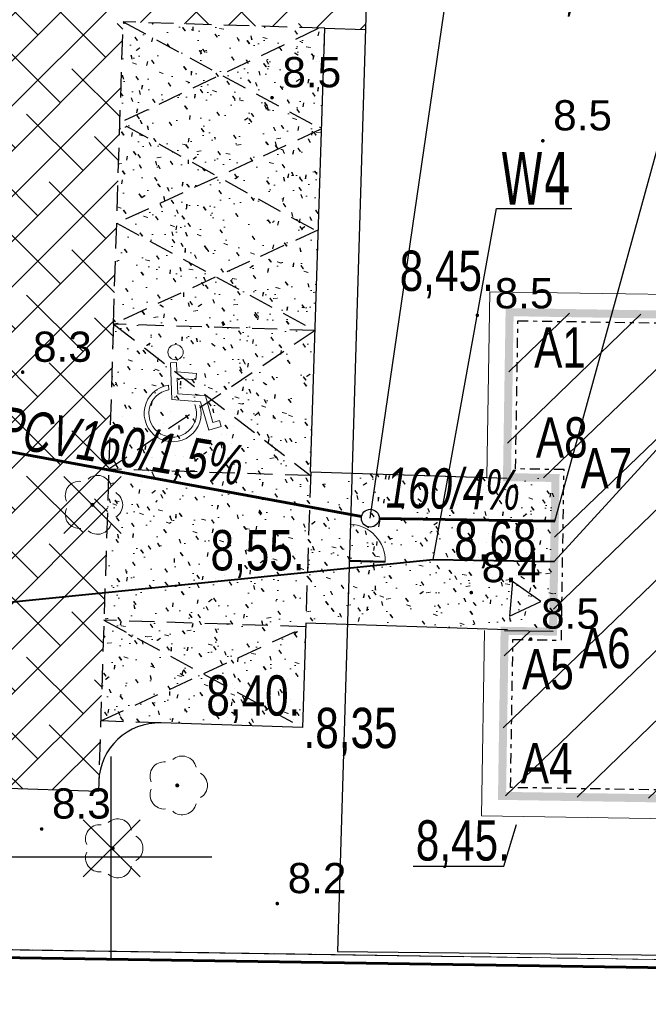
# Model space of a CAD drawing. Extents: x 5477991 to 5478204, y 5952118 to 5952269.
# Tile 6 of 9: x 5478148 to 5478163, y 5952196 to 5952221. Entities that reach past the tile are written whole.
import ezdxf

# ---------------------------------------------------------------- set-up
doc = ezdxf.new("R2010")
doc.units = 0
doc.header["$LTSCALE"] = 0.5
for name, pattern in [('DASHDOT', [1, 0.5, -0.25, 0, -0.25]), ('EGKK', [4, 3, -1]), ('EGUG', [2, 1, -1]), ('HIDDEN', [0.375, 0.25, -0.125])]:
    doc.linetypes.add(name, pattern=pattern)
doc.layers.get('0').update_dxf_attribs({"color": 251})
for name, color, linetype, lineweight in [('--- 01 WODA', 150, 'Continuous', 50), ('--- 01 WODA OZNACZENIA', 160, 'Continuous', 25), ('--- 02 KS', 32, 'Continuous', 60), ('--- 02 KS OPIS', 14, 'Continuous', 25), ('--- 02 KS OZNACZENIA', 34, 'Continuous', 25), ('--- 02 KS STUDNIA', 14, 'Continuous', 30), ('--budynek', 7, 'Continuous', 20), ('--drzewa do usunięcia', 7, 'Continuous', 30), ('--GRANICA DZIAŁKI', 2, 'Continuous', 40), ('--naw.utw.proj', 251, 'Continuous', 0), ('--tabelka rysunku', 7, 'Continuous', 0), ('--zagos.terenu', 7, 'Continuous', 30), ('--zagosp', 7, 'Continuous', 0), ('EGDE', 7, 'Continuous', 20), ('EGKK', 251, 'Continuous', 20), ('EGUG', 251, 'Continuous', 20), ('OTRN', 251, 'Continuous', 20), ('OTRN_O', 251, 'Continuous', 18), ('OTZ', 7, 'Continuous', 20)]:
    doc.layers.add(name, color=color, linetype=linetype, lineweight=lineweight)
for name, color, linetype in [('--proj.bud', 7, 'Continuous'), ('--rzędne terenu', 7, 'Continuous'), ('--utw.ażur', 251, 'Continuous'), ('-pkt tyczenia', 7, 'Continuous'), ('PARSI', 7, 'Continuous')]:
    doc.layers.add(name, color=color, linetype=linetype)
doc.styles.add('1-500', font='arial.ttf', dxfattribs={"width": 0.75, "height": 1.25})
doc.styles.add('BDOT', font='Arial.ttf', dxfattribs={"width": 0.8999999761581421})
doc.styles.add('GENERATED_STYLE_5', font='ariali.ttf')
doc.styles.add('PZ', font='romand.shx', dxfattribs={"width": 0.7})
doc.styles.add('STYL-1', font='arial.ttf', dxfattribs={"width": 0.75})
doc.linetypes.add('OGRODZENIE1', pattern='A,0.4,-0.06,[143,RODZLIN.shx,S=0.012,R=0,X=0,Y=0],-0.06,0.4', length=0.92)
doc.dimstyles.new('PZ', dxfattribs={"dimscale": 0.5, "dimtxt": 2.2, "dimasz": 0, "dimexe": 0, "dimexo": 0, "dimgap": 0.5, "dimtad": 1, "dimdec": 1, "dimlfac": 0.1, "dimzin": 0, "dimdsep": 46, "dimtxsty": 'PZ', "dimcen": 0.09, "dimse1": 1, "dimse2": 1, "dimsd1": 1, "dimsd2": 1, "dimclrd": 8, "dimclre": 8, "dimclrt": 256, "dimadec": 0, "dimazin": 0, "dimtfac": 1, "dimtdec": 1, "dimtofl": 0, "dimtmove": 1, "dimatfit": 3, "dimfxl": 1, "dimtolj": 1, "dimtzin": 0, "dimarcsym": 0})

# ---------------------------------------------------------------- blocks, each defined once
blk = doc.blocks.new('OTRN')
at = {"layer": 'OTRN', "color": 0, "const_width": 0.09}
blk.add_lwpolyline([(-0.045, 0, 1), (0.045, 0, 1)], format="xyb", close=True, dxfattribs=at)
at = {"layer": 'OTRN_O', "color": 0, "style": 'BDOT'}
blk.add_attdef('RZEDNA', (0.5138805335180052, 0.5151789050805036), '', height=1.5, dxfattribs=at)
blk = doc.blocks.new('OTZL')
at = {"layer": 'OTZ', "color": 0, "lineweight": 18, "const_width": 0.1}
blk.add_lwpolyline([(-0.05, 0, 1), (0.05, 0, 1)], format="xyb", close=True, dxfattribs=at)
at = {"layer": 'OTZ', "color": 0, "lineweight": 18}
for centre, start, end in [((-0.647213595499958, 0.4702282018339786), 83.99999999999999, 204), ((0.247213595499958, 0.7608452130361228), 12, 132), ((0.8, 0), 300.0000000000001, 59.99999999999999), ((-0.647213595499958, -0.4702282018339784), 156, 275.9999999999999), ((0.2472135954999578, -0.7608452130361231), 227.9999999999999, 348)]:
    blk.add_arc(centre, 0.7, start, end, dxfattribs=at)
blk = doc.blocks.new('mzsk')
at = {"layer": 'PARSI', "color": 0}
for p, q in [((0, -5), (0, 5)), ((5, 0), (-5, 0))]:
    blk.add_line(p, q, dxfattribs=at)
blk = doc.blocks.new('krzyż')
for p, q in [((0, -0.5), (0, 0.5)), ((-0.5, 0), (0.5, 0))]:
    blk.add_line(p, q)
blk = doc.blocks.new('znak-NP')
for p, q in [((-0.1018367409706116, 0.8063013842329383), (-0.002560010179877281, 0.8183068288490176)), ((-0.1018367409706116, 0.8063013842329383), (-0.03108139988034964, 0.221203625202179)), ((-0.002560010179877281, 0.8183068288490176), (0.01549581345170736, 0.6689976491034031)), ((0.3287246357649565, 0.6689976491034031), (0.01549581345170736, 0.6689976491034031)), ((0.3287246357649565, 0.5689976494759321), (0.3287246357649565, 0.6689976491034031)), ((0.02758872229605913, 0.5689976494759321), (0.3287246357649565, 0.5689976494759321)), ((0.02758872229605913, 0.5689976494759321), (0.05755422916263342, 0.3212036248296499)), ((-0.1019698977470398, 0.446616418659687), (-0.0929070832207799, 0.3716732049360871)), ((0.05755422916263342, 0.3212036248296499), (0.5025279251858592, 0.3212036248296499)), ((0.5025279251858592, 0.3212036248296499), (0.6588834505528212, -0.09306038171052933)), ((-0.03108139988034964, 0.221203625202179), (0.4333852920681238, 0.221203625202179)), ((0.4333852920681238, 0.221203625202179), (0.6006370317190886, -0.2219299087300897)), ((0.6006370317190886, -0.2219299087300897), (0.7944445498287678, -0.1487812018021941)), ((0.6588834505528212, -0.09306038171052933), (0.7591329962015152, -0.05522323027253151))]:
    blk.add_line(p, q)
blk.add_lwpolyline([(0.7591329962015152, -0.05522323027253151), (0.7944445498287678, -0.1487812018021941)])
blk.add_circle((-0.03206155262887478, 0.9858730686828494), 0.1225331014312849)
for radius, start, end in [(0.4581092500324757, 102.8611197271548, 21.54431130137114), (0.3831092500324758, 104.0346158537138, 26.0471241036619)]:
    blk.add_arc((0, 0), radius, start, end)
blk = doc.blocks.new('furtka')
at = {"linetype": 'Continuous', "lineweight": 50, "flags": 128}
blk.add_lwpolyline([(0, 0), (0, 1.004999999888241)], dxfattribs=at)
at = {"linetype": 'Continuous'}
blk.add_arc((0, 9.313225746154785e-10), 1.004999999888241, 0, 90, dxfattribs=at)
blk = doc.blocks.new('Kancelariax2')
at = {"linetype": 'ByBlock'}
h = blk.add_hatch(dxfattribs=at)
h.set_pattern_fill('ANSI31', color=256, scale=10, style=0)
h.set_pattern_definition([(45, (-5478255.899538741, -5952144.883128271), (-0.8838834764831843, 0.8838834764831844), [])])
h.paths.add_polyline_path([(12, 6.844000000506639), (0, 6.844000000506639), (0, 0), (4.094000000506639, 0), (4.094000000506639, 1.200000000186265), (7.906000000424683, 1.200000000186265), (7.906000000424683, 0), (12, 0)])
at = {"linetype": 'Continuous', "const_width": 0.2}
blk.add_lwpolyline([(12, 6.844000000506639), (0, 6.844000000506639), (0, 0), (4.094000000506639, 0), (4.094000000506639, 1.200000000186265), (7.906000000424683, 1.200000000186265), (7.906000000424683, 0), (12, 0)], close=True, dxfattribs=at)
at = {"linetype": 'DASHDOT'}
blk.add_lwpolyline([(11.79050000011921, 6.634499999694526), (0.2094999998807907, 6.634499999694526), (0.2094999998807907, 0.2094999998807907), (3.884500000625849, 0.2094999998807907), (3.884500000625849, 1.409500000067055), (8.115500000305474, 1.409500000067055), (8.115500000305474, 0.2094999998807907), (11.79050000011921, 0.2094999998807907)], close=True, dxfattribs=at)

msp = doc.modelspace()

# ---------------------------------------------------------------- hatches: boundary and pattern name
at = {"layer": '--naw.utw.proj', "linetype": 'HIDDEN', "transparency": 33554687}
h = msp.add_hatch(dxfattribs=at)
h.set_pattern_fill('02-Tynk zaprawa', color=256)
h.set_pattern_definition([(10, (0.4, 0.6), (-0.02854065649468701, 3.041247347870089), [0, -0.9999999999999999]), (12, (0.7, 0.1), (-0.3302907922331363, 2.996816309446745), [0, -1]), (357, (0, -0.1), (0.6563226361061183, 2.969720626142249), [0, -1.5]), (278, (0.1, 0.05), (4.155914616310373, -0.8296828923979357), [0, -0.5]), (23, (0, -0.05), (0.6688163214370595, 3.542976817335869), [0, -0.8]), (58, (-0.2, -0.3), (3.763047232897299, -0.5826452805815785), [0, -0.6]), (79, (-0.2, 0.3), (-3.694779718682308, 1.43129411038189), [0, -0.9]), (40, (0.4, 0.6), (-2.830915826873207, 4.151616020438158), [0, -0.9999999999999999]), (92, (0.7, 0.1), (-4.008033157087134, 0.1602192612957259), [0, -1]), (317.0000000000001, (0, -0.1), (5.139665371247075, 4.778476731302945), [0, -1.5]), (348, (0.1, 0.05), (1.993141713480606, 2.643366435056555), [0, -0.5]), (63, (0, -0.05), (-1.675937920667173, 3.09858549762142), [0, -0.8999999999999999]), (6, (-0.2, -0.3), (1.549273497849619, -0.3901943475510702), [0, -0.5999999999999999]), (138, (-0.2, 0.3), (-3.798941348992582, -3.173018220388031), [0, -4.3]), (82, (0.4, 0.6), (-2.901217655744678, 0.9126533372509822), [0.1, -1]), (348, (0.7, 0.1), (0.9171793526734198, 2.872069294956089), [0.1, -1]), (37, (0, -0.1), (-1.406127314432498, 2.696814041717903), [0.1, -1.5]), (258.0000000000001, (0.1, 0.05), (3.62151403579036, -2.201053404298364), [0.1, -0.5]), (103, (0, -0.05), (-3.373012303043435, 1.273886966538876), [0.09999999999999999, -0.7999999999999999]), (341.0000000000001, (-0.2, -0.3), (0.2787893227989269, -3.797667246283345), [0.1, -0.6]), (9, (-0.2, 0.3), (0.08128742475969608, 3.961488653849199), [0.1, -0.9]), (268.0000000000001, (0.4, 0.6), (4.979504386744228, -0.6741928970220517), [0.1, -1]), (298, (0.7, 0.1), (3.672631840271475, 1.613001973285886), [0.1, -1]), (143, (0, -0.1), (-4.612022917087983, -5.289541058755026), [0.1, -1.5]), (112, (0.1, 0.05), (-3.30600079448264, 0.1742376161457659), [0.1, -0.5]), (307, (0, -0.05), (3.519673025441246, 0.1479925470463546), [0.1, -0.9]), (126, (-0.2, -0.3), (-0.4367185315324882, 1.536807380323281), [0.09999999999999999, -0.5999999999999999]), (38, (-0.2, 0.3), (-2.46513370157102, 4.292215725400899), [0.1, -4.3]), (82, (0.41, 0.6), (-2.901217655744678, 0.9126533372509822), [0.1, -1]), (348, (0.71, 0.1), (0.9171793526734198, 2.872069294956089), [0.1, -1]), (37, (0.01, -0.1), (-1.406127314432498, 2.696814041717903), [0.1, -1.5]), (258.0000000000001, (0.11, 0.05), (3.62151403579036, -2.201053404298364), [0.1, -0.5]), (103, (0.01, -0.05), (-3.373012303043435, 1.273886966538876), [0.09999999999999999, -0.7999999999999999]), (341.0000000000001, (-0.21, -0.3), (0.2787893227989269, -3.797667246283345), [0.1, -0.6]), (9, (-0.21, 0.3), (0.08128742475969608, 3.961488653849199), [0.1, -0.9]), (268.0000000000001, (0.41, 0.6), (4.979504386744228, -0.6741928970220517), [0.1, -1]), (298, (0.71, 0.1), (3.672631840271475, 1.613001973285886), [0.1, -1]), (143, (0.01, -0.1), (-4.612022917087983, -5.289541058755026), [0.1, -1.5]), (112, (0.11, 0.05), (-3.30600079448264, 0.1742376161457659), [0.1, -0.5]), (307, (0.01, -0.05), (3.519673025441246, 0.1479925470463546), [0.1, -0.9]), (126, (-0.21, -0.3), (-0.4367185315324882, 1.536807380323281), [0.09999999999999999, -0.5999999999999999]), (38, (-0.21, 0.3), (-2.46513370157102, 4.292215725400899), [0.1, -4.3])])
h.paths.add_polyline_path([(5478150.30046765, 5952220.720416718), (5478155.297890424, 5952220.559899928), (5478154.949182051, 5952209.548083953), (5478159.312876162, 5952209.410112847), (5478161.012961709, 5952209.407085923), (5478161.020720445, 5952205.60446179), (5478154.823916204, 5952205.803502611), (5478154.740897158, 5952203.218842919), (5478149.743474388, 5952203.37935971)])
at = {"layer": '--utw.ażur'}
h = msp.add_hatch(dxfattribs=at)
h.set_pattern_fill('ANSI38', color=256, scale=0.25, style=0)
h.set_pattern_definition([(45, (0, 0), (-0.5612660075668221, 0.5612660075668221), []), (135, (0, 0), (-1.683798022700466, 0.5612660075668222), [1.984375, -1.190625])])
h.paths.add_polyline_path([(5478144.246331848, 5952203.556629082, -0.2848737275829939), (5478146.060358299, 5952201.746758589), (5478149.687293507, 5952201.630261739), (5478150.30030999, 5952220.715508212), (5478156.301384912, 5952220.53258134), (5478156.413904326, 5952224.035685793), (5478141.91721096, 5952224.491491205), (5478139.418499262, 5952224.571749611), (5478135.905984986, 5952224.68384857), (5478135.769903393, 5952220.602299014), (5478143.285356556, 5952220.362348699, -0.4055734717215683), (5478144.737201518, 5952218.863121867), (5478144.656169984, 5952216.316255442)])

# ---------------------------------------------------------------- linework, layer by layer
at = {"layer": '--- 01 WODA', "color": 4, "lineweight": 40}
for p, q in [((5478138.559288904, 5952205.421464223), (5478157.980904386, 5952207.383235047)), ((5478157.980904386, 5952207.383235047), (5478160.980536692, 5952207.336266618))]:
    msp.add_line(p, q, dxfattribs=at)
at = {"layer": '--- 02 KS', "color": 32}
for p, q in [((5478141.187010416, 5952211.221983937), (5478156.207165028, 5952208.447948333)), ((5478156.646454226, 5952208.404252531), (5478160.996192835, 5952208.336144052))]:
    msp.add_line(p, q, dxfattribs=at)
at = {"layer": '--- 02 KS STUDNIA'}
msp.add_circle((5478156.424981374, 5952208.407720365), 0.2214999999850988, dxfattribs=at)
at = {"layer": '--GRANICA DZIAŁKI', "linetype": 'Continuous', "lineweight": 60, "flags": 128}
msp.add_lwpolyline([(5478135.766418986, 5952226.123055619), (5478183.42570251, 5952225.376803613), (5478182.614283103, 5952196.966981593), (5478134.853574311, 5952197.703158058)], close=True, dxfattribs=at)
at = {"layer": '--rzędne terenu', "flags": 128}
msp.add_lwpolyline([(5478157.487952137, 5952199.775684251), (5478159.730045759, 5952199.77568425), (5478160.044725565, 5952200.808227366)], dxfattribs=at)
at = {"layer": '--zagos.terenu', "linetype": 'HIDDEN', "lineweight": 25, "ltscale": 5}
for p, q in [((5478150.059692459, 5952213.224282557), (5478150.300467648, 5952220.720416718)), ((5478155.297890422, 5952220.559899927), (5478150.300467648, 5952220.720416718)), ((5478150.059692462, 5952213.224282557), (5478149.695319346, 5952201.880132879)), ((5478155.057115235, 5952213.063765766), (5478150.059692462, 5952213.224282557)), ((5478154.941543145, 5952209.465621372), (5478149.944120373, 5952209.626138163)), ((5478154.949092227, 5952209.548086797), (5478154.823916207, 5952205.803502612)), ((5478154.821155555, 5952205.717554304), (5478149.823732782, 5952205.878071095)), ((5478149.823732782, 5952205.878071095), (5478154.740897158, 5952203.218842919)), ((5478149.743474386, 5952203.379359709), (5478154.821155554, 5952205.717554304)), ((5478151.242701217, 5952203.331204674), (5478149.743474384, 5952203.379359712))]:
    msp.add_line(p, q, dxfattribs=at)
at = {"layer": '--zagos.terenu', "linetype": 'Continuous'}
for p, q in [((5478154.9449334, 5952209.548220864), (5478155.299907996, 5952220.559835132)), ((5478155.299907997, 5952220.559835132), (5478156.299392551, 5952220.527731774)), ((5478154.823916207, 5952205.803502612), (5478154.740897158, 5952203.218842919)), ((5478159.82133898, 5952205.642985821), (5478154.823916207, 5952205.803502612)), ((5478154.74089716, 5952203.21884292), (5478151.242701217, 5952203.331204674)), ((5478149.687293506, 5952201.63026174), (5478145.689355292, 5952201.758675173)), ((5478149.695319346, 5952201.880132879), (5478149.687293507, 5952201.630261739))]:
    msp.add_line(p, q, dxfattribs=at)
at = {"layer": '--zagos.terenu', "linetype": 'HIDDEN', "lineweight": 25, "ltscale": 5, "flags": 128}
for points in [[(5478150.300467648, 5952220.720416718), (5478155.217632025, 5952218.06118854), (5478150.139950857, 5952215.722993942)], [(5478155.023095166, 5952215.566147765), (5478150.220209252, 5952218.221705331), (5478155.150913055, 5952220.564620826)], [(5478150.139950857, 5952215.722993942), (5478155.057115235, 5952213.063765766)], [(5478155.137373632, 5952215.562477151), (5478150.059692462, 5952213.224282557), (5478154.941543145, 5952209.465621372)], [(5478155.057115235, 5952213.063765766), (5478149.944120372, 5952209.626138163)]]:
    msp.add_lwpolyline(points, dxfattribs=at)
at = {"layer": '--zagos.terenu', "linetype": 'Continuous', "flags": 128}
msp.add_lwpolyline([(5478159.812618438, 5952209.394061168), (5478154.949092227, 5952209.548086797)], dxfattribs=at)
msp.add_lwpolyline([(5478160.654130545, 5952206.345417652), (5478159.950516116, 5952206.837540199), (5478159.876132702, 5952205.982130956)], close=True, dxfattribs=at)
at = {"layer": '--zagos.terenu', "linetype": 'Continuous'}
msp.add_arc((5478151.194546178, 5952201.831977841), 1.499999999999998, 88.16029695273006, 178.1602969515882, dxfattribs=at)
at = {"layer": '--zagosp', "flags": 128}
msp.add_lwpolyline([(5478159.313170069, 5952209.433701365), (5478159.385094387, 5952214.027138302), (5478167.228132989, 5952213.904331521), (5478167.024603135, 5952200.905924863), (5478159.181564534, 5952201.028731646), (5478159.253488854, 5952205.622168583)], dxfattribs=at)
for p, q in [((5478159.312876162, 5952209.410112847), (5478154.949092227, 5952209.548086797)), ((5478135.06, 5952197.9), (5478158.74, 5952197.535))]:
    msp.add_line(p, q)
at = {"color": 2}
msp.add_line((5478160.953280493, 5952205.595553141), (5478159.753427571, 5952205.614340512), dxfattribs=at)
at = {"color": 0, "linetype": 'OGRODZENIE1', "lineweight": 30, "ltscale": 3}
msp.add_lwpolyline([(5478172.265950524, 5952224.961305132), (5478156.445247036, 5952225.208710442), (5478155.609505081, 5952197.657265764), (5478171.435426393, 5952197.485430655)], close=True, dxfattribs=at)
at = {"layer": 'EGDE', "lineweight": 18}
msp.add_lwpolyline([(5478138.643470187, 5952261.948251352), (5478135.96, 5952225.92), (5478183.22, 5952225.18), (5478182.42, 5952197.17), (5478135.06, 5952197.9), (5478134.539539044, 5952169.915929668)], dxfattribs=at)
msp.add_lwpolyline([(5478135.06, 5952197.9), (5478182.42, 5952197.17), (5478183.22, 5952225.18), (5478135.96, 5952225.92)], close=True, dxfattribs=at)
at = {"layer": 'EGKK', "linetype": 'EGKK', "lineweight": 18}
msp.add_lwpolyline([(5478135.06, 5952197.9), (5478182.42, 5952197.17), (5478183.22, 5952225.18), (5478135.96, 5952225.92)], close=True, dxfattribs=at)
at = {"layer": 'EGUG', "linetype": 'EGUG', "lineweight": 18}
msp.add_lwpolyline([(5478201.196816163, 5952247.221575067), (5478186.09, 5952245.8), (5478183.22, 5952225.18), (5478182.42, 5952197.17), (5478135.06, 5952197.9), (5478134.540479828, 5952169.966513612)], dxfattribs=at)
msp.add_lwpolyline([(5478135.06, 5952197.9), (5478182.42, 5952197.17), (5478183.22, 5952225.18), (5478135.96, 5952225.92)], close=True, dxfattribs=at)

# ---------------------------------------------------------------- block references
at = {"layer": '--budynek', "linetype": 'Continuous', "xscale": -0.9000000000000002, "yscale": 0.9000000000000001, "rotation": 268.1767586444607}
msp.add_blockref('furtka', (5478155.889714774, 5952207.35427116), dxfattribs=at)
at = {"layer": '--drzewa do usunięcia', "xscale": 2, "yscale": 2, "zscale": 2, "rotation": 45}
for p in [(5478149.54, 5952208.74, 8.36), (5478150.015, 5952200.22, 8.18)]:
    msp.add_blockref('krzyż', p, dxfattribs=at)
at = {"layer": '--proj.bud', "linetype": 'Continuous', "xscale": -1, "rotation": 269.102932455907}
msp.add_blockref('Kancelariax2', (5478159.689331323, 5952201.520842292), dxfattribs=at)
at = {"layer": '--tabelka rysunku', "color": 104, "xscale": 1.540825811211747, "yscale": 1.540825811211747, "zscale": 1.540825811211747, "rotation": 355.3836478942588}
msp.add_blockref('znak-NP', (5478151.526121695, 5952211.009726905), dxfattribs=at)
at = {"layer": 'OTRN', "xscale": 0.5, "yscale": 0.5, "zscale": 0.5}
for p, values in [((5478153.99, 5952218.84, 8.534), {'RZEDNA': '8.5'}), ((5478160.7, 5952217.77, 8.46), {'RZEDNA': '8.5'}), ((5478147.81, 5952212.03, 8.29), {'RZEDNA': '8.3'}), ((5478158.927165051, 5952206.56343153, 8.429), {'RZEDNA': '8.4'}), ((5478160.4, 5952205.41, 8.454), {'RZEDNA': '8.5'}), ((5478148.28, 5952200.7, 8.262), {'RZEDNA': '8.3'}), ((5478154.12, 5952198.85, 8.24), {'RZEDNA': '8.2'})]:
    msp.add_blockref('OTRN', p, dxfattribs=at).add_auto_attribs(values)
at = {"layer": 'OTRN'}
ref = msp.add_blockref('OTRN', (5478159.077165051, 5952213.44343153), dxfattribs=dict(at, xscale=0.5, yscale=0.5, zscale=0.5, rotation=360))
ref.add_attrib('RZEDNA', '8.5', (5478159.507165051, 5952213.61343153, 8.5), dxfattribs={"layer": 'OTRN_O', "color": 0, "height": 0.75, "style": 'BDOT'})
at = {"layer": 'OTZ', "lineweight": 18, "xscale": 0.5, "yscale": 0.5, "zscale": 0.5}
for p in [(5478149.54, 5952208.74, 8.36), (5478151.64, 5952201.78, 8.252), (5478150.04, 5952200.22, 8.18)]:
    msp.add_blockref('OTZL', p, dxfattribs=at)
at = {"layer": 'PARSI', "xscale": 0.5, "yscale": 0.5, "zscale": 0.5}
msp.add_blockref('mzsk', (5478150, 5952200), dxfattribs=at)

# ---------------------------------------------------------------- texts
at = {"layer": '--- 01 WODA OZNACZENIA', "linetype": 'Continuous', "insert": (5478159.653229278, 5952216.83944199), "char_height": 1.3, "attachment_point": 4, "style": 'PZ'}
msp.add_mtext('\\fTahoma|b0|i0|c238|p32;W4', dxfattribs=at)
at = {"layer": '--- 02 KS OPIS', "linetype": 'Continuous', "lineweight": 18, "style": 'GENERATED_STYLE_5'}
for s, height, rotation, width, p in [('PCV160/1,5%', 0.9999999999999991, 350.5942652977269, 0.7000000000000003, (5478147.125636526, 5952210.217836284, 909.4898983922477)), ('160/4%', 0.9999999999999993, 358.9211537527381, 0.6999999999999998, (5478156.809589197, 5952208.673398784, 909.4898983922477))]:
    msp.add_text(s, height=height, rotation=rotation, dxfattribs=dict(at, width=width)).set_placement(p)
at = {"layer": '--- 02 KS OZNACZENIA', "linetype": 'Continuous', "insert": (5478162.45194194, 5952222.138039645), "char_height": 0.9099999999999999, "attachment_point": 6, "style": 'PZ'}
msp.add_mtext('\\fTahoma|b0|i0|c238|p32;T=8,55\\PK=7,25', dxfattribs=at)
at = {"layer": '--rzędne terenu', "char_height": 1, "width": 11.89299704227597, "attachment_point": 1, "style": 'STYL-1'}
for s, insert in [('8,45. ', (5478157.153416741, 5952215.046094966, -10.26)), ('8,68. ', (5478158.503401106, 5952208.3542581, -10.26)), ('8,55. ', (5478152.465811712, 5952208.114246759, -10.26)), ('8,40. ', (5478152.360988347, 5952204.512104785, -10.26)), ('.8,35 ', (5478154.770255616, 5952203.705737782, -10.26)), ('8,45. ', (5478157.553205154, 5952200.915689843, -10.26))]:
    msp.add_mtext(s, dxfattribs=dict(at, insert=insert))
at = {"layer": '-pkt tyczenia', "char_height": 1, "width": 239.7508576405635, "attachment_point": 7, "style": '1-500'}
for s, insert in [('A1', (5478160.485296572, 5952212.14567596)), ('A8', (5478160.528337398, 5952209.898359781)), ('A7', (5478161.635698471, 5952209.146189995)), ('A6', (5478161.596627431, 5952204.674122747)), ('A5', (5478160.186309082, 5952204.151782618)), ('A4', (5478160.154968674, 5952201.832592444))]:
    msp.add_mtext(s, dxfattribs=dict(at, insert=insert))

# ---------------------------------------------------------------- leaders
at = {"layer": '--- 01 WODA OZNACZENIA', "color": 4, "linetype": 'Continuous', "annotation_type": 0, "has_hookline": 1, "hookline_direction": 0}
for points, text_width in [([(5478157.980904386, 5952207.383235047), (5478159.553229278, 5952216.08944199)], 1.7654), ([(5478160.980536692, 5952207.336266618), (5478168.546052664, 5952215.616322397)], 1.73082), ([(5478138.559288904, 5952205.421464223), (5478146.80786877, 5952194.469934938)], 1.72536)]:
    msp.add_leader(points, dimstyle='PZ', override={"dimgap": 0.2, "dimclrd": 256}, dxfattribs=dict(at, text_width=text_width))
at = {"layer": '--- 02 KS OZNACZENIA', "linetype": 'Continuous', "annotation_type": 0, "has_hookline": 1, "hookline_direction": 0}
for points, text_width in [([(5478140.969212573, 5952211.262311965), (5478147.544253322, 5952233.716407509)], 1.27764), ([(5478156.424981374, 5952208.407720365), (5478158.672078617, 5952223.843220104)], 1.26217), ([(5478160.996192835, 5952208.336144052), (5478164.432676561, 5952220.838530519)], 1.30221)]:
    msp.add_leader(points, dimstyle='PZ', override={"dimgap": 0.2, "dimclrd": 256}, dxfattribs=dict(at, text_width=text_width))

doc.saveas('drawing.dxf')
